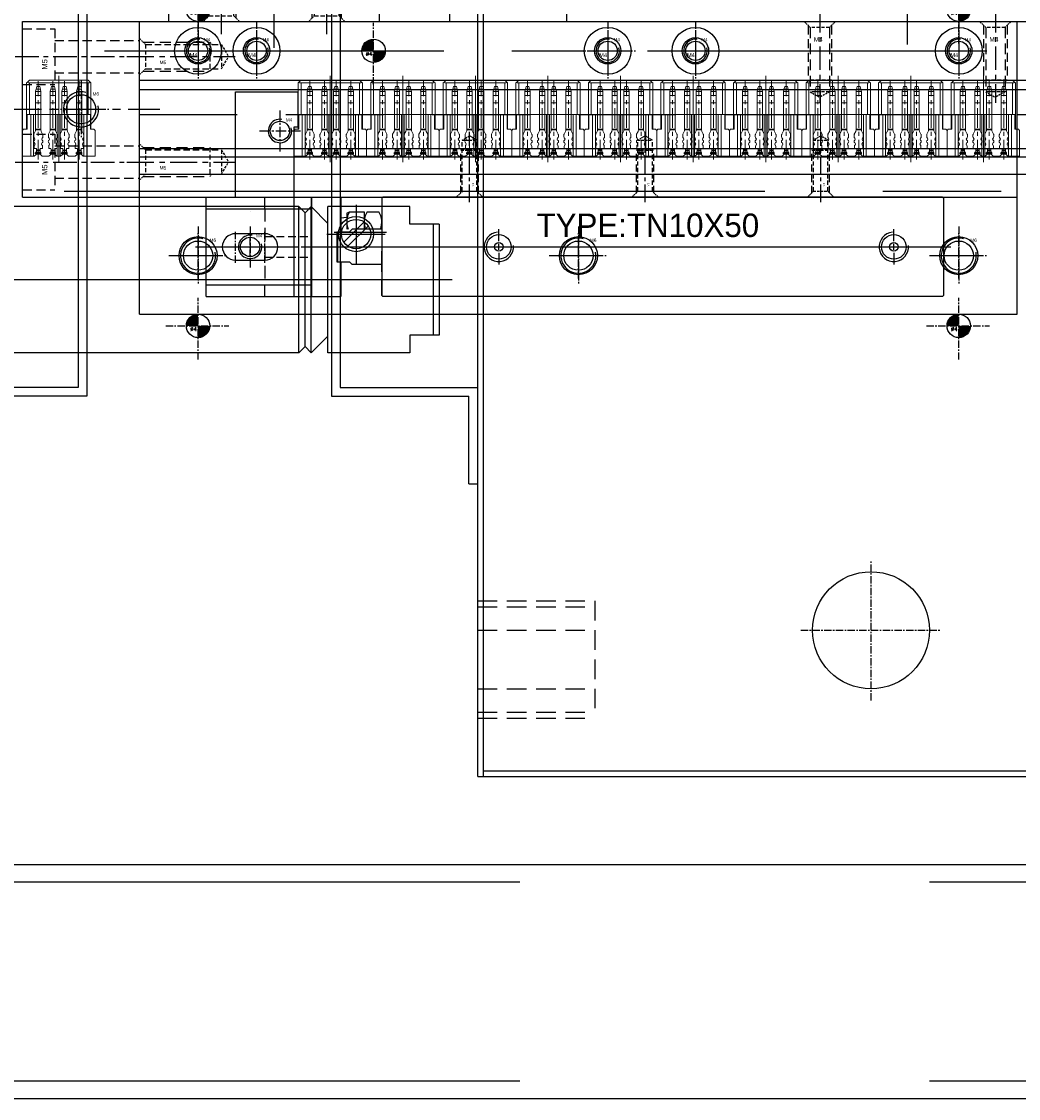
# Model space of a CAD drawing. Header units: millimetres. Extents: x -1657 to 8845, y -11980 to 3013.
# Tile 146 of 256: x 596 to 767, y 427 to 611. Entities that reach past the tile are written whole.
import ezdxf

# ---------------------------------------------------------------- set-up
doc = ezdxf.new("R2010")
doc.units = ezdxf.units.MM
doc.linetypes.add('CENTER', pattern=[2, 1.25, -0.25, 0.25, -0.25])
doc.linetypes.add('DASHED', pattern=[0.75, 0.5, -0.25])
for name, color, linetype in [('01', 6, 'Continuous'), ('勾料气缸', 252, 'Continuous'), ('图层100', 243, 'Continuous'), ('图层101', 154, 'Continuous'), ('图层102', 123, 'Continuous'), ('图层103', 50, 'Continuous'), ('图层104', 221, 'Continuous'), ('图层105', 195, 'Continuous'), ('图层106', 160, 'Continuous'), ('图层138', 141, 'Continuous'), ('图层167', 7, 'Continuous'), ('图层172', 21, 'Continuous'), ('图层175', 94, 'Continuous'), ('拔料气缸', 252, 'Continuous'), ('方管2', 2, 'Continuous'), ('旋转气缸', 252, 'Continuous')]:
    doc.layers.add(name, color=color, linetype=linetype)
doc.styles.add('AE', font='SIMPLEX', dxfattribs={"oblique": 30, "height": 3, "bigfont": 'AE'})
doc.styles.add('AEH', font='SIMPLEX', dxfattribs={"bigfont": 'AE'})
doc.styles.add('SIMPLEX', font='SIMPLEX')

# ---------------------------------------------------------------- blocks, each defined once
blk = doc.blocks.new('19A16')
at = {"layer": '拔料气缸'}
for p, q in [((77.95, 18.99), (77.35, 18.39)), ((102.55, 18.99), (77.95, 18.99)), ((103.35, 18.19), (102.55, 18.99)), ((77.35, 18.39), (77.35, -18.41)), ((103.35, -18.21), (103.35, 18.19)), ((103.35, 12.97), (103.65, 12.97)), ((106.51, 12.47), (103.65, 9.61)), ((107.57, 11.41), (106.51, 12.47)), ((108.63, 12.47), (107.57, 11.41)), ((211.36, 12.47), (108.63, 12.47)), ((211.36, 12.47), (212.43, 11.41)), ((212.43, 11.41), (213.49, 12.47)), ((213.49, 12.47), (216.35, 9.61)), ((230.35, 12.49), (216.35, 12.49)), ((216.35, -12.51), (216.35, 12.49)), ((230.35, 9.49), (230.35, 12.49)), ((75.35, 10.49), (75.35, -10.51)), ((75.85, 10.99), (77.35, 10.99)), ((100.23, 9.87), (96.76, 6.4)), ((222.53, 9.87), (219.06, 6.4)), ((235.35, 9.49), (230.35, 9.49)), ((235.35, 9.49), (235.35, -9.51)), ((100.93, 9.16), (97.47, 5.7)), ((223.23, 9.16), (219.77, 5.7)), ((5.1, 4), (4.35, 3.25)), ((5.1, 4), (12.05, 4)), ((18.35, 4), (19.35, 4)), ((19.35, 4), (75.35, 4)), ((4.35, 3.25), (4.35, -3.25)), ((0, 0), (237.56, 0)), ((4.35, -3.25), (5.1, -4)), ((5.1, -4), (12.05, -4)), ((18.35, -4), (19.35, -4)), ((19.35, -4), (75.35, -4)), ((75.85, -11.01), (77.35, -11.01)), ((106.51, -12.51), (103.65, -9.65)), ((213.49, -12.51), (216.35, -9.65)), ((235.35, -9.51), (230.35, -9.51)), ((230.35, -9.51), (230.35, -12.51)), ((107.57, -11.45), (106.51, -12.51)), ((108.63, -12.51), (107.57, -11.45)), ((211.36, -12.51), (108.63, -12.51)), ((211.36, -12.51), (212.43, -11.45)), ((212.43, -11.45), (213.49, -12.51)), ((216.65, -12.51), (216.35, -12.51)), ((230.35, -12.51), (216.35, -12.51)), ((103.35, -13.01), (103.65, -13.01)), ((102.55, -19.01), (103.35, -18.21)), ((77.35, -18.41), (77.95, -19.01)), ((77.95, -19.01), (102.55, -19.01))]:
    blk.add_line(p, q, dxfattribs=at)
at = {"layer": '拔料气缸', "color": 3}
for p, q in [((77.95, 18.99), (77.95, -19.01)), ((102.55, -19.01), (102.55, 18.99)), ((103.65, -13.01), (103.65, 12.97)), ((106.51, -12.51), (106.51, 12.47)), ((107.57, -11.45), (107.57, 11.41)), ((108.63, -12.51), (108.63, 12.47)), ((211.36, -12.51), (211.36, 12.47)), ((212.43, -11.45), (212.43, 11.41)), ((213.49, -12.51), (213.49, 12.47)), ((234.35, 9.49), (234.35, -9.51)), ((13.05, 7.42), (17.35, 7.42)), ((12.05, 5.7), (12.05, -5.75)), ((18.35, 5.7), (18.35, -5.75)), ((109.02, 5.96), (136.02, 5.96)), ((5.1, 4), (5.1, -4)), ((13.05, 3.97), (17.35, 3.97)), ((19.35, 4), (18.35, 3)), ((19.35, 4), (19.35, 1.94)), ((107.52, 4.46), (107.52, -4.54)), ((137.52, 4.46), (137.52, -4.54)), ((4.35, 3.25), (12.05, 3.25)), ((18.35, 3.25), (18.6, 3.25)), ((18.35, 3), (18.35, -3)), ((18.85, 3.5), (18.85, 1.94)), ((107.52, 1.05), (137.52, 1.05)), ((107.52, 0.3), (137.52, 0.3)), ((107.52, -0.45), (137.52, -0.45)), ((4.35, -3.25), (12.05, -3.25)), ((19.35, -4), (18.35, -3)), ((18.35, -3.25), (18.6, -3.25)), ((18.85, -1.94), (18.85, -3.5)), ((19.35, -1.94), (19.35, -4)), ((13.05, -4.03), (17.35, -4.03)), ((109.02, -6.04), (136.02, -6.04)), ((13.05, -7.48), (17.35, -7.48))]:
    blk.add_line(p, q, dxfattribs=at)
at = {"layer": '拔料气缸', "ltscale": 3}
for p, q in [((86.35, 18.49), (86.35, -18.51)), ((98.85, 12.78), (98.85, 2.78)), ((221.15, 12.78), (221.15, 2.78)), ((93.85, 10.99), (78.85, 10.99)), ((103.85, 7.78), (93.85, 7.78)), ((216.15, 7.78), (226.15, 7.78)), ((95.35, 5.23), (95.35, -9.27)), ((102.6, -2.02), (88.1, -2.02)), ((93.85, -11.01), (78.85, -11.01))]:
    blk.add_line(p, q, dxfattribs=at)
at = {"layer": '拔料气缸', "color": 2}
for p, q in [((18.85, 1.94), (23.85, 1.94)), ((23.85, 1.94), (18.85, -1.94)), ((18.85, 1.94), (23.85, -1.94)), ((23.85, 1.94), (23.85, -1.94)), ((18.85, -1.94), (23.85, -1.94))]:
    blk.add_line(p, q, dxfattribs=at)
at = {"layer": '拔料气缸', "ltscale": 10}
for centre, radius in [((86.35, 10.99), 5.5), ((86.35, 10.99), 3.3), ((86.35, -11.01), 5.5), ((86.35, -11.01), 3.3)]:
    blk.add_circle(centre, radius, dxfattribs=at)
at = {"layer": '拔料气缸'}
for centre, radius in [((98.85, 7.78), 3), ((98.85, 7.78), 2.5), ((221.15, 7.78), 3), ((221.15, 7.78), 2.5), ((95.35, -2.02), 4.25), ((95.35, -2.01), 1.5)]:
    blk.add_circle(centre, radius, dxfattribs=at)
for centre, start, end in [((75.85, 10.49), 90, 180), ((75.85, -10.51), 180, 270)]:
    blk.add_arc(centre, 0.5, start, end, dxfattribs=at)
at = {"layer": '拔料气缸', "color": 3}
for centre, radius, start, end in [((14.03, 5.7), 1.99, 119.7659, 240.2341), ((16.36, 5.7), 1.99, 299.7659, 60.2341), ((109.02, 4.46), 1.5, 90, 180), ((136.02, 4.46), 1.5, 0, 90), ((20.55, -0.03), 8.5, 151.9275, 208.0725), ((9.85, -0.03), 8.5, 331.9275, 28.0725), ((95.35, -2.02), 5.05, 257.1134, 195.4605), ((14.03, -5.75), 1.99, 119.7659, 240.2341), ((16.36, -5.75), 1.99, 299.7659, 60.2341), ((109.02, -4.54), 1.5, 180, 270), ((136.02, -4.54), 1.5, 270, 0)]:
    blk.add_arc(centre, radius, start, end, dxfattribs=at)
at = {"layer": '拔料气缸', "color": 2}
for centre, radius, start, end in [((22.39, 0), 4.04, 151.3595, 208.6405), ((23.41, 0), 1.99, 282.8012, 77.1988)]:
    blk.add_arc(centre, radius, start, end, dxfattribs=at)
at = {"layer": '拔料气缸', "color": 7, "style": 'AE', "oblique": 30}
for s, p in [('C', (110.53, 1.69)), ('H', (114.62, 1.69)), ('E', (118.9, 1.69)), ('L', (122.52, 1.69)), ('I', (126.13, 1.69)), ('C', (127.97, 1.69))]:
    blk.add_text(s, height=3.5, dxfattribs=at).set_placement(p)
at = {"layer": '拔料气缸', "color": 3, "style": 'AEH'}
for s, height, p in [('331', 1.5, (133.17, 1.82)), ('BLOCK CYLINDER（SIDE MOUNTING TYPE）', 0.9, (108.47, -4.6)), ('DBS20', 0.9, (108.54, -2.78))]:
    blk.add_text(s, height=height, dxfattribs=at).set_placement(p)
at = {"layer": '拔料气缸', "ltscale": 2.526783, "insert": (109.99, -7.53), "char_height": 3, "width": 720.9253, "attachment_point": 1}
blk.add_mtext('DBS20-75-ST', dxfattribs=at)
blk = doc.blocks.new('5F')
at = {"color": 4, "linetype": 'DASHED', "ltscale": 0.471405}
for p, q in [((1, 2.1), (0, 3.1)), ((1, -2.1), (0, -3.1))]:
    blk.add_line(p, q, dxfattribs=at)
at = {"color": 4, "linetype": 'DASHED', "ltscale": 3.8}
for p, q in [((0.6, 2.5), (12, 2.5)), ((0.6, -2.5), (12, -2.5))]:
    blk.add_line(p, q, dxfattribs=at)
at = {"color": 4, "linetype": 'DASHED', "ltscale": 1.4}
for p, q in [((1, 2.1), (1, -2.1)), ((14, 2.1), (14, -2.1))]:
    blk.add_line(p, q, dxfattribs=at)
at = {"color": 4, "linetype": 'DASHED', "ltscale": 2.166667}
for p, q in [((1, 2.1), (14, 2.1)), ((1, -2.1), (14, -2.1))]:
    blk.add_line(p, q, dxfattribs=at)
at = {"color": 4, "linetype": 'DASHED', "ltscale": 0.188562}
for p, q in [((12, 2.5), (12.4, 2.1)), ((12, -2.5), (12.4, -2.1))]:
    blk.add_line(p, q, dxfattribs=at)
at = {"color": 4, "linetype": 'DASHED', "ltscale": 1.666667}
blk.add_line((12, 2.5), (12, -2.5), dxfattribs=at)
at = {"color": 4, "linetype": 'DASHED', "ltscale": 0.80829}
for p in [(14, 2.1), (14, -2.1)]:
    blk.add_line(p, (15.21, 0), dxfattribs=at)
at = {"color": 1, "linetype": 'CENTER', "ltscale": 3.699214}
blk.add_line((-2.16, 0), (16.34, 0), dxfattribs=at)
blk.add_text('M5', height=0.606).set_placement((3.42, -1.28))
blk = doc.blocks.new('1B1EE')
at = {"layer": '旋转气缸', "color": 1, "linetype": 'CENTER', "ltscale": 12.992}
blk.add_line((0, 0), (0, 64.96), dxfattribs=at)
at = {"layer": '旋转气缸', "ltscale": 1.375}
for p, q in [((-18, 60.48), (18, 60.48)), ((-18, 4.48), (-18, 60.48)), ((18, 4.48), (18, 60.48)), ((-43, 28.48), (-43, 36.48)), ((-43, 36.48), (-18, 36.48)), ((-43, 33.98), (-25.5, 33.98)), ((-43, 30.98), (-25.5, 30.98)), ((-43, 28.48), (-18, 28.48)), ((-18, 4.48), (18, 4.48))]:
    blk.add_line(p, q, dxfattribs=at)
at = {"layer": '旋转气缸', "color": 1, "linetype": 'CENTER', "ltscale": 14.152}
blk.add_line((-47.88, 32.48), (22.88, 32.48), dxfattribs=at)
at = {"layer": '旋转气缸', "ltscale": 1.375}
blk.add_arc((-25.5, 32.48), 1.5, 270, 90, dxfattribs=at)
for p, rotation in [((-9, 60.48), 270), ((9, 60.48), 270), ((18, 49.48), 180), ((-9, 4.48), 90), ((9, 4.48), 90), ((18, 15.48), 180)]:
    blk.add_blockref('5F', p, dxfattribs=dict(at, rotation=rotation))
for p in [(-18, 49.48), (-18, 15.48)]:
    blk.add_blockref('5F', p, dxfattribs=at)
at = {"layer": '旋转气缸', "ltscale": 1.375, "insert": (-13.83, 27.06), "char_height": 3.75, "width": 52.0507, "attachment_point": 1}
blk.add_mtext('RTP10-90%%d', dxfattribs=at)
blk = doc.blocks.new('85AF4')
at = {"color": 7, "linetype": 'Continuous', "lineweight": 15}
for p, q in [((-0.5, 0), (-0.35, 0.15)), ((-0.5, -7.9), (-0.5, 0)), ((-0.35, 0.15), (0, 0.5)), ((0, 0.5), (10, 0.5)), ((0, 0), (0, -5.4)), ((10, 0), (0, 0)), ((10.35, 0.15), (10, 0.5)), ((10, -5.4), (10, 0)), ((10.35, 0.15), (10.5, 0)), ((10.5, 0), (10.5, -7.9)), ((0.2, -5.4), (-0.4, -5.4)), ((-0.4, -7.9), (-0.4, -5.4)), ((0.2, -12.5), (0.2, -5.4)), ((0.2, -5.4), (0.7, -5.4)), ((4.75, -5.4), (0.7, -5.4)), ((0.7, -5.4), (0.7, -12.5)), ((4.75, -12.5), (4.75, -5.4)), ((4.75, -5.4), (5.25, -5.4)), ((9.3, -5.4), (5.25, -5.4)), ((5.25, -5.4), (5.25, -12.5)), ((9.3, -12.5), (9.3, -5.4)), ((9.3, -5.4), (9.8, -5.4)), ((9.8, -5.4), (10.4, -5.4)), ((9.8, -5.4), (9.8, -12.5)), ((10.4, -5.4), (10.4, -7.9)), ((-1, -7.9), (-1.2, -8.1)), ((-1.2, -12.5), (-1.2, -8.1)), ((-0.4, -7.9), (-1, -7.9)), ((11, -7.9), (10.4, -7.9)), ((11.2, -8.1), (11, -7.9)), ((11.2, -8.1), (11.2, -12.5)), ((0.2, -12.5), (-1.2, -12.5)), ((0.2, -12.5), (0.7, -12.5)), ((0.82, -12.5), (0.7, -12.5)), ((0.82, -12.5), (1.12, -12.2)), ((1.12, -11.85), (1.12, -12.2)), ((1.12, -11.85), (1.88, -11.85)), ((1.88, -11.85), (1.88, -12.2)), ((1.88, -12.2), (2.17, -12.5)), ((3.32, -12.5), (2.17, -12.5)), ((3.32, -12.5), (3.62, -12.2)), ((3.62, -11.85), (3.62, -12.2)), ((3.62, -11.85), (4.38, -11.85)), ((4.38, -11.85), (4.38, -12.2)), ((4.38, -12.2), (4.67, -12.5)), ((4.75, -12.5), (4.67, -12.5)), ((4.75, -12.5), (5.25, -12.5)), ((5.32, -12.5), (5.25, -12.5)), ((5.32, -12.5), (5.62, -12.2)), ((5.62, -11.85), (5.62, -12.2)), ((6.38, -11.85), (5.62, -11.85)), ((6.38, -11.85), (6.38, -12.2)), ((6.38, -12.2), (6.67, -12.5)), ((7.82, -12.5), (6.67, -12.5)), ((7.82, -12.5), (8.12, -12.2)), ((8.12, -11.85), (8.12, -12.2)), ((8.88, -11.85), (8.12, -11.85)), ((8.88, -11.85), (8.88, -12.2)), ((8.88, -12.2), (9.17, -12.5)), ((9.3, -12.5), (9.17, -12.5)), ((9.3, -12.5), (9.8, -12.5)), ((11.2, -12.5), (9.8, -12.5))]:
    blk.add_line(p, q, dxfattribs=at)
at = {"color": 1, "lineweight": 9, "ltscale": 0.03}
for p, q in [((5, -13.54), (5, 1.22)), ((1.5, -10.69), (1.5, -12.89)), ((4, -10.69), (4, -12.89)), ((6, -10.69), (6, -12.89)), ((8.5, -10.69), (8.5, -12.89))]:
    blk.add_line(p, q, dxfattribs=at)
at = {"color": 7, "linetype": 'Continuous', "lineweight": 15}
for centre, start, end in [((0, 0.5), 225, 270), ((10, 0.5), 270, 315)]:
    blk.add_arc(centre, 0.5, start, end, dxfattribs=at)
blk = doc.blocks.new('1BAE6')
at = {"layer": '01', "linetype": 'Continuous', "lineweight": 15}
for p, q in [((-7.27, 10.83), (-7.15, 11.28)), ((-7.15, 11.27), (-7.27, 10.81)), ((-7.15, 11.28), (-6.65, 11.28)), ((-7.15, 11.28), (-7.15, 11.27)), ((-7.15, 11.27), (-6.65, 11.27)), ((-6.65, 11.28), (-6.54, 10.83)), ((-6.65, 11.27), (-6.65, 11.28)), ((-6.54, 10.81), (-6.65, 11.27)), ((-4.77, 10.83), (-4.65, 11.28)), ((-4.65, 11.27), (-4.77, 10.81)), ((-4.65, 11.28), (-4.15, 11.28)), ((-4.65, 11.28), (-4.65, 11.27)), ((-4.65, 11.27), (-4.15, 11.27)), ((-4.15, 11.28), (-4.04, 10.83)), ((-4.15, 11.27), (-4.15, 11.28)), ((-4.04, 10.81), (-4.15, 11.27)), ((-2.77, 10.83), (-2.65, 11.28)), ((-2.65, 11.27), (-2.77, 10.81)), ((-2.65, 11.28), (-2.15, 11.28)), ((-2.65, 11.28), (-2.65, 11.27)), ((-2.65, 11.27), (-2.15, 11.27)), ((-2.15, 11.28), (-2.04, 10.83)), ((-2.15, 11.27), (-2.15, 11.28)), ((-2.04, 10.81), (-2.15, 11.27)), ((-0.27, 10.83), (-0.15, 11.28)), ((-0.15, 11.27), (-0.27, 10.81)), ((-0.15, 11.28), (0.35, 11.28)), ((-0.15, 11.28), (-0.15, 11.27)), ((-0.15, 11.27), (0.35, 11.27)), ((0.35, 11.28), (0.46, 10.83)), ((0.35, 11.27), (0.35, 11.28)), ((0.46, 10.81), (0.35, 11.27)), ((-7.35, 10.47), (-7.35, 10.48)), ((-7.35, 10.47), (-7.35, 10.43)), ((-7.35, 10.43), (-7.35, 9.74)), ((-7.35, 10.43), (-6.45, 10.43)), ((-7.35, 9.74), (-7.35, 8.49)), ((-7.35, 9.74), (-6.45, 9.74)), ((-7.27, 10.81), (-6.54, 10.81)), ((-6.45, 10.48), (-6.45, 10.47)), ((-6.45, 10.47), (-6.45, 10.43)), ((-6.45, 10.43), (-6.45, 9.74)), ((-6.45, 9.74), (-6.45, 8.49)), ((-4.85, 10.47), (-4.85, 10.48)), ((-4.85, 10.47), (-4.85, 10.43)), ((-4.85, 10.43), (-4.85, 9.74)), ((-4.85, 10.43), (-3.95, 10.43)), ((-4.85, 9.74), (-4.85, 8.49)), ((-4.85, 9.74), (-3.95, 9.74)), ((-4.77, 10.81), (-4.04, 10.81)), ((-3.95, 10.48), (-3.95, 10.47)), ((-3.95, 10.47), (-3.95, 10.43)), ((-3.95, 10.43), (-3.95, 9.74)), ((-3.95, 9.74), (-3.95, 8.49)), ((-2.85, 10.47), (-2.85, 10.48)), ((-2.85, 10.47), (-2.85, 10.43)), ((-2.85, 10.43), (-2.85, 9.74)), ((-2.85, 10.43), (-1.95, 10.43)), ((-2.85, 9.74), (-2.85, 8.49)), ((-2.85, 9.74), (-1.95, 9.74)), ((-2.77, 10.81), (-2.04, 10.81)), ((-1.95, 10.48), (-1.95, 10.47)), ((-1.95, 10.47), (-1.95, 10.43)), ((-1.95, 10.43), (-1.95, 9.74)), ((-1.95, 9.74), (-1.95, 8.49)), ((-0.35, 10.47), (-0.35, 10.48)), ((-0.35, 10.47), (-0.35, 10.43)), ((-0.35, 10.43), (-0.35, 9.74)), ((-0.35, 10.43), (0.55, 10.43)), ((-0.35, 9.74), (-0.35, 8.49)), ((-0.35, 9.74), (0.55, 9.74)), ((-0.27, 10.81), (0.46, 10.81)), ((0.55, 10.48), (0.55, 10.47)), ((0.55, 10.47), (0.55, 10.43)), ((0.55, 10.43), (0.55, 9.74)), ((0.55, 9.74), (0.55, 8.49)), ((-7.35, 8.49), (-7.35, 3.99)), ((-7.35, 8.49), (-6.45, 8.49)), ((-6.45, 8.49), (-6.45, 3.99)), ((-4.85, 8.49), (-4.85, 3.99)), ((-4.85, 8.49), (-3.95, 8.49)), ((-3.95, 8.49), (-3.95, 3.99)), ((-2.85, 8.49), (-2.85, 3.99)), ((-2.85, 8.49), (-1.95, 8.49)), ((-1.95, 8.49), (-1.95, 3.99)), ((-0.35, 8.49), (-0.35, 3.99)), ((-0.35, 8.49), (0.55, 8.49)), ((0.55, 8.49), (0.55, 3.99)), ((-7.35, 3.99), (-7.35, 3.88)), ((-7.35, 3.99), (-6.45, 3.99)), ((-7.35, 3.88), (-7.35, 3.81)), ((-7.35, 3.88), (-6.45, 3.88)), ((-6.45, 3.99), (-6.45, 3.88)), ((-6.45, 3.88), (-6.45, 3.81)), ((-4.85, 3.99), (-4.85, 3.88)), ((-4.85, 3.99), (-3.95, 3.99)), ((-4.85, 3.88), (-4.85, 3.81)), ((-4.85, 3.88), (-3.95, 3.88)), ((-3.95, 3.99), (-3.95, 3.88)), ((-3.95, 3.88), (-3.95, 3.81)), ((-2.85, 3.99), (-2.85, 3.88)), ((-2.85, 3.99), (-1.95, 3.99)), ((-2.85, 3.88), (-2.85, 3.81)), ((-2.85, 3.88), (-1.95, 3.88)), ((-1.95, 3.99), (-1.95, 3.88)), ((-1.95, 3.88), (-1.95, 3.81)), ((-0.35, 3.99), (-0.35, 3.88)), ((-0.35, 3.99), (0.55, 3.99)), ((-0.35, 3.88), (-0.35, 3.81)), ((-0.35, 3.88), (0.55, 3.88)), ((0.55, 3.99), (0.55, 3.88)), ((0.55, 3.88), (0.55, 3.81)), ((-7.69, 1.9), (-7.69, 1.87)), ((-7.67, 3.03), (-7.67, 2.67)), ((-7.41, 3.57), (-7.65, 3.13)), ((-7.56, 2.12), (-7.63, 2.04)), ((-7.61, 2.53), (-7.56, 2.47)), ((-6.39, 3.57), (-6.16, 3.13)), ((-6.19, 2.53), (-6.25, 2.47)), ((-6.25, 2.12), (-6.17, 2.04)), ((-6.13, 3.03), (-6.13, 2.67)), ((-6.11, 1.9), (-6.11, 1.87)), ((-5.19, 1.9), (-5.19, 1.87)), ((-5.17, 3.03), (-5.17, 2.67)), ((-4.91, 3.57), (-5.15, 3.13)), ((-5.06, 2.12), (-5.13, 2.04)), ((-5.11, 2.53), (-5.06, 2.47)), ((-3.89, 3.57), (-3.66, 3.13)), ((-3.69, 2.53), (-3.75, 2.47)), ((-3.75, 2.12), (-3.67, 2.04)), ((-3.63, 3.03), (-3.63, 2.67)), ((-3.61, 1.9), (-3.61, 1.87)), ((-3.19, 1.9), (-3.19, 1.87)), ((-3.17, 3.03), (-3.17, 2.67)), ((-2.91, 3.57), (-3.15, 3.13)), ((-3.06, 2.12), (-3.13, 2.04)), ((-3.11, 2.53), (-3.06, 2.47)), ((-1.89, 3.57), (-1.66, 3.13)), ((-1.69, 2.53), (-1.75, 2.47)), ((-1.75, 2.12), (-1.67, 2.04)), ((-1.63, 3.03), (-1.63, 2.67)), ((-1.61, 1.9), (-1.61, 1.87)), ((-0.69, 1.9), (-0.69, 1.87)), ((-0.67, 3.03), (-0.67, 2.67)), ((-0.41, 3.57), (-0.65, 3.13)), ((-0.56, 2.12), (-0.63, 2.04)), ((-0.61, 2.53), (-0.56, 2.47)), ((0.61, 3.57), (0.84, 3.13)), ((0.81, 2.53), (0.75, 2.47)), ((0.75, 2.12), (0.83, 2.04)), ((0.87, 3.03), (0.87, 2.67)), ((0.89, 1.9), (0.89, 1.87)), ((-7.63, 1.73), (-7.53, 1.63)), ((-7.62, 1.1), (-7.62, 0.68)), ((-7.62, 0.68), (-7.3, 0.68)), ((-7.62, 0.68), (-7.3, 0.68)), ((-7.53, 1.27), (-7.56, 1.24)), ((-7.2, -0.25), (-7.2, 0.59)), ((-6.6, -0.25), (-6.6, 0.59)), ((-6.18, 0.68), (-6.5, 0.68)), ((-6.18, 0.68), (-6.5, 0.68)), ((-6.17, 1.73), (-6.27, 1.63)), ((-6.27, 1.27), (-6.24, 1.24)), ((-6.18, 1.1), (-6.18, 0.68)), ((-5.13, 1.73), (-5.03, 1.63)), ((-5.12, 1.1), (-5.12, 0.68)), ((-5.12, 0.68), (-4.8, 0.68)), ((-5.12, 0.68), (-4.8, 0.68)), ((-5.03, 1.27), (-5.06, 1.24)), ((-4.7, -0.25), (-4.7, 0.59)), ((-4.1, 0.39), (-4.7, 0.39)), ((-4.1, -0.25), (-4.1, 0.59)), ((-3.68, 0.68), (-4, 0.68)), ((-3.68, 0.68), (-4, 0.68)), ((-3.67, 1.73), (-3.77, 1.63)), ((-3.77, 1.27), (-3.74, 1.24)), ((-3.68, 1.1), (-3.68, 0.68)), ((-3.13, 1.73), (-3.03, 1.63)), ((-3.12, 1.1), (-3.12, 0.68)), ((-3.12, 0.68), (-2.8, 0.68)), ((-3.12, 0.68), (-2.8, 0.68)), ((-3.03, 1.27), (-3.06, 1.24)), ((-2.7, -0.25), (-2.7, 0.59)), ((-2.1, 0.39), (-2.7, 0.39)), ((-2.1, -0.25), (-2.1, 0.59)), ((-1.68, 0.68), (-2, 0.68)), ((-1.68, 0.68), (-2, 0.68)), ((-1.67, 1.73), (-1.77, 1.63)), ((-1.77, 1.27), (-1.74, 1.24)), ((-1.68, 1.1), (-1.68, 0.68)), ((-0.63, 1.73), (-0.53, 1.63)), ((-0.62, 1.1), (-0.62, 0.68)), ((-0.62, 0.68), (-0.3, 0.68)), ((-0.62, 0.68), (-0.3, 0.68)), ((-0.53, 1.27), (-0.56, 1.24)), ((-0.2, -0.25), (-0.2, 0.59)), ((0.4, 0.39), (-0.2, 0.39)), ((0.4, -0.25), (0.4, 0.59)), ((0.82, 0.68), (0.5, 0.68)), ((0.82, 0.68), (0.5, 0.68)), ((0.83, 1.73), (0.73, 1.63)), ((0.73, 1.27), (0.76, 1.24)), ((0.82, 1.1), (0.82, 0.68))]:
    blk.add_line(p, q, dxfattribs=at)
at = {"layer": '01', "color": 1, "linetype": 'CENTER', "lineweight": 9, "ltscale": 2.695376}
for p, q in [((-6.9, -1.18), (-6.9, 12.21)), ((-4.4, -1.18), (-4.4, 12.21)), ((-2.4, -1.18), (-2.4, 12.21)), ((0.1, -1.18), (0.1, 12.21))]:
    blk.add_line(p, q, dxfattribs=at)
at = {"layer": '01', "ltscale": 1.375}
for p, q in [((-6.45, 0), (-7.35, 0)), ((-3.95, 0), (-4.85, 0)), ((-1.95, 0), (-2.85, 0)), ((0.55, 0), (-0.35, 0)), ((-6.45, -0.25), (-7.35, -0.25)), ((-3.95, -0.25), (-4.85, -0.25)), ((-1.95, -0.25), (-2.85, -0.25)), ((0.55, -0.25), (-0.35, -0.25))]:
    blk.add_line(p, q, dxfattribs=at)
at = {"layer": '01', "ltscale": 0.075}
for p, q in [((-7.35, -0.25), (-7.35, 0)), ((-6.45, -0.25), (-6.45, 0)), ((-4.85, -0.25), (-4.85, 0)), ((-3.95, -0.25), (-3.95, 0)), ((-2.85, -0.25), (-2.85, 0)), ((-1.95, -0.25), (-1.95, 0)), ((-0.35, -0.25), (-0.35, 0)), ((0.55, -0.25), (0.55, 0))]:
    blk.add_line(p, q, dxfattribs=at)
at = {"layer": '01'}
for p, q in [((-7.2, 0.39), (-6.6, 0.39)), ((-6.6, 0.39), (-7.2, 0.39)), ((-4.7, 0.39), (-4.1, 0.39)), ((-2.7, 0.39), (-2.1, 0.39)), ((-2.7, 0.39), (-2.1, 0.39)), ((-0.2, 0.39), (0.4, 0.39)), ((-7.2, -0.25), (-6.6, -0.25)), ((-4.7, -0.25), (-4.1, -0.25)), ((-2.7, -0.25), (-2.1, -0.25)), ((-0.2, -0.25), (0.4, -0.25))]:
    blk.add_line(p, q, dxfattribs=at)
at = {"layer": '01', "ltscale": 1.625}
for p, q in [((-7, 0), (-7, -0.25)), ((-6.8, 0), (-6.8, -0.25)), ((-4.5, 0), (-4.5, -0.25)), ((-4.3, 0), (-4.3, -0.25)), ((-2.5, 0), (-2.5, -0.25)), ((-2.3, 0), (-2.3, -0.25)), ((0, 0), (0, -0.25)), ((0.2, 0), (0.2, -0.25))]:
    blk.add_line(p, q, dxfattribs=at)
at = {"layer": '01', "linetype": 'Continuous', "lineweight": 15}
for centre, radius, start, end in [((-7.85, 3.81), 0.5, 331.9275, 0), ((-5.95, 3.81), 0.5, 180, 208.0725), ((-5.35, 3.81), 0.5, 331.9275, 0), ((-3.45, 3.81), 0.5, 180, 208.0725), ((-3.35, 3.81), 0.5, 331.9275, 0), ((-1.45, 3.81), 0.5, 180, 208.0725), ((-1.45, 3.81), 0.5, 180, 208.0725), ((-0.85, 3.81), 0.5, 331.9275, 0), ((1.05, 3.81), 0.5, 180, 208.0725), ((-7.49, 1.9), 0.2, 135, 180), ((-7.49, 1.87), 0.2, 180, 225), ((-7.47, 3.03), 0.2, 151.9275, 180), ((-7.47, 2.67), 0.2, 180, 225), ((-7.74, 2.3), 0.25, 315, 45), ((-6.07, 2.3), 0.25, 135, 225), ((-6.33, 2.67), 0.2, 315, 0), ((-6.31, 1.9), 0.2, 0, 45), ((-6.31, 1.87), 0.2, 315, 0), ((-6.33, 3.03), 0.2, 0, 28.0725), ((-4.99, 1.9), 0.2, 135, 180), ((-4.99, 1.87), 0.2, 180, 225), ((-4.97, 3.03), 0.2, 151.9275, 180), ((-4.97, 2.67), 0.2, 180, 225), ((-5.24, 2.3), 0.25, 315, 45), ((-3.57, 2.3), 0.25, 135, 225), ((-3.83, 2.67), 0.2, 315, 0), ((-3.81, 1.9), 0.2, 0, 45), ((-3.81, 1.87), 0.2, 315, 0), ((-3.83, 3.03), 0.2, 0, 28.0725), ((-2.99, 1.9), 0.2, 135, 180), ((-2.99, 1.87), 0.2, 180, 225), ((-2.97, 3.03), 0.2, 151.9275, 180), ((-2.97, 2.67), 0.2, 180, 225), ((-3.24, 2.3), 0.25, 315, 45), ((-1.57, 2.3), 0.25, 135, 225), ((-1.83, 2.67), 0.2, 315, 0), ((-1.81, 1.9), 0.2, 0, 45), ((-1.81, 1.87), 0.2, 315, 0), ((-1.83, 3.03), 0.2, 0, 28.0725), ((-0.49, 1.9), 0.2, 135, 180), ((-0.49, 1.87), 0.2, 180, 225), ((-0.47, 3.03), 0.2, 151.9275, 180), ((-0.47, 2.67), 0.2, 180, 225), ((-0.74, 2.3), 0.25, 315, 45), ((0.93, 2.3), 0.25, 135, 225), ((0.67, 2.67), 0.2, 315, 0), ((0.69, 1.9), 0.2, 0, 45), ((0.69, 1.87), 0.2, 315, 0), ((0.67, 3.03), 0.2, 0, 28.0725), ((-7.42, 1.1), 0.2, 135, 180), ((-7.71, 1.45), 0.25, 315, 45), ((-7.3, 0.59), 0.1, 0, 90), ((-7.3, 0.59), 0.1, 0, 90), ((-6.5, 0.59), 0.1, 90, 180), ((-6.5, 0.59), 0.1, 90, 180), ((-6.09, 1.45), 0.25, 135, 225), ((-6.38, 1.1), 0.2, 0, 45), ((-4.92, 1.1), 0.2, 135, 180), ((-5.21, 1.45), 0.25, 315, 45), ((-4.8, 0.59), 0.1, 0, 90), ((-4.8, 0.59), 0.1, 0, 90), ((-4, 0.59), 0.1, 90, 180), ((-4, 0.59), 0.1, 90, 180), ((-3.59, 1.45), 0.25, 135, 225), ((-3.88, 1.1), 0.2, 0, 45), ((-2.92, 1.1), 0.2, 135, 180), ((-3.21, 1.45), 0.25, 315, 45), ((-2.8, 0.59), 0.1, 0, 90), ((-2.8, 0.59), 0.1, 0, 90), ((-2, 0.59), 0.1, 90, 180), ((-2, 0.59), 0.1, 90, 180), ((-1.59, 1.45), 0.25, 135, 225), ((-1.88, 1.1), 0.2, 0, 45), ((-0.42, 1.1), 0.2, 135, 180), ((-0.71, 1.45), 0.25, 315, 45), ((-0.3, 0.59), 0.1, 0, 90), ((-0.3, 0.59), 0.1, 0, 90), ((0.5, 0.59), 0.1, 90, 180), ((0.5, 0.59), 0.1, 90, 180), ((0.91, 1.45), 0.25, 135, 225), ((0.62, 1.1), 0.2, 0, 45)]:
    blk.add_arc(centre, radius, start, end, dxfattribs=at)
for centre, major_axis, ratio, start_param, end_param in [((-7.27, 10.78), (-0.205, -0.8), 0.012587, 4.663251, 5.103926), ((-7.27, 10.78), (-0.141, -0.55), 0.012587, 4.663251, 5.33255), ((-6.54, 10.78), (0.2, -0.8), 0.012316, 1.179406, 1.620081), ((-6.54, 10.78), (0.137, -0.55), 0.012316, 0.950782, 1.620081), ((-4.77, 10.78), (-0.205, -0.8), 0.012587, 4.663251, 5.103926), ((-4.77, 10.78), (-0.141, -0.55), 0.012587, 4.663251, 5.33255), ((-4.04, 10.78), (0.2, -0.8), 0.012316, 1.179406, 1.620081), ((-4.04, 10.78), (0.137, -0.55), 0.012316, 0.950782, 1.620081), ((-2.77, 10.78), (-0.205, -0.8), 0.012587, 4.663251, 5.103926), ((-2.77, 10.78), (-0.141, -0.55), 0.012587, 4.663251, 5.33255), ((-2.04, 10.78), (0.2, -0.8), 0.012316, 1.179406, 1.620081), ((-2.04, 10.78), (0.137, -0.55), 0.012316, 0.950782, 1.620081), ((-0.27, 10.78), (-0.205, -0.8), 0.012587, 4.663251, 5.103926), ((-0.27, 10.78), (-0.141, -0.55), 0.012587, 4.663251, 5.33255), ((0.46, 10.78), (0.2, -0.8), 0.012316, 1.179406, 1.620081), ((0.46, 10.78), (0.137, -0.55), 0.012316, 0.950782, 1.620081)]:
    blk.add_ellipse(centre, major_axis=major_axis, ratio=ratio, start_param=start_param, end_param=end_param, dxfattribs=at)
blk = doc.blocks.new('4C')
at = {"color": 1, "linetype": 'CENTER', "ltscale": 1.3982}
for p, q in [((0, 3.5), (0, -3.5)), ((-3.5, 0), (3.5, 0))]:
    blk.add_line(p, q, dxfattribs=at)
blk.add_circle((0, 0), 1.65)
at = {"color": 2, "linetype": 'Continuous'}
blk.add_arc((0, 0), 2, 80.7475, 15.0508, dxfattribs=at)
blk.add_text('M4', height=0.558).set_placement((1.01, 1.61))
blk = doc.blocks.new('4A')
at = {"color": 1, "linetype": 'CENTER'}
for p, q in [((0, 5), (0, -5)), ((-5, 0), (5, 0))]:
    blk.add_line(p, q, dxfattribs=at)
for radius in [4, 2.25]:
    blk.add_circle((0, 0), radius)
blk.add_text('M4', height=0.697).set_placement((-1.44, -1.08))
blk = doc.blocks.new('4w')
at = {"color": 1, "linetype": 'CENTER'}
for p, q in [((0, -5.77), (0, 4.77)), ((-5.52, 0), (5.27, 0))]:
    blk.add_line(p, q, dxfattribs=at)
at = {"const_width": 2}
for points in [[(0, 1, 0.414214), (-1, 0, 1)], [(0, -1, 0.414214), (1, 0, 1)]]:
    blk.add_lwpolyline(points, format="xyb", dxfattribs=at)
blk.add_circle((0, 0), 2)
at = {"style": 'SIMPLEX'}
blk.add_text('%%c4', height=0.667, dxfattribs=at).set_placement((-1.34, -0.88))
blk = doc.blocks.new('1E284')
at = {"layer": '勾料气缸'}
for p, q in [((-107.8, 0), (-102.8, 0)), ((-107.8, 0), (-107.8, -17)), ((-102.8, 0), (-102.8, -5.93)), ((-95.6, 0), (-95.8, -0.2)), ((0, 0), (-95.6, 0)), ((0, 0), (0.2, -0.2)), ((-95.8, -0.2), (-95.8, -16.8)), ((0.2, -0.2), (0.2, -16.8)), ((-102.8, -3.53), (-101.8, -3.43)), ((-102.8, -3.53), (-102.8, -5.5)), ((-101.8, -2.75), (-101.3, -2.5)), ((-101.8, -2.75), (-101.8, -5.5)), ((-101.3, -2.5), (-98.8, -2.5)), ((-98.8, -2.5), (-98.8, -5.5)), ((-98.3, -2.5), (-96.3, -2.5)), ((-101.3, -5.93), (-100.87, -5.5)), ((-95.8, -5.5), (-100.87, -5.5)), ((-75.8, -7.5), (-75.8, -5.5)), ((-8.3, -7.5), (-8.3, -5.5)), ((-103.5, -5.93), (-101.3, -5.93)), ((-103.5, -5.93), (-103.5, -11.07)), ((-103.3, -8.5), (-103.3, -5.93)), ((-103.3, -11.07), (-103.3, -8.5)), ((-75.8, -9), (-75.8, -8)), ((-8.3, -9), (-8.3, -8)), ((-95.8, -12.75), (-95.8, -9.25)), ((-75.8, -9.5), (-75.8, -11.5)), ((-8.3, -9.5), (-8.3, -11.5)), ((-103.5, -11.07), (-101.3, -11.07)), ((-102.8, -11.07), (-102.8, -17)), ((-101.3, -11.07), (-100.87, -11.5)), ((-95.8, -11.5), (-100.87, -11.5)), ((-95.8, -16.8), (-95.8, -14)), ((-107.8, -17), (-102.8, -17)), ((-95.8, -16.8), (-95.6, -17)), ((0, -17), (-95.6, -17)), ((0, -17), (0.2, -16.8))]:
    blk.add_line(p, q, dxfattribs=at)
at = {"layer": '勾料气缸', "ltscale": 4}
for p, q in [((-103.92, -6), (-94.97, -6)), ((-109.58, -8.5), (1.43, -8.5))]:
    blk.add_line(p, q, dxfattribs=at)
at = {"layer": '勾料气缸'}
for centre, radius in [((-75.8, -8.5), 2.1), ((-8.3, -8.5), 2.1), ((-75.8, -8.5), 0.75), ((-8.3, -8.5), 0.75)]:
    blk.add_circle(centre, radius, dxfattribs=at)
for centre, radius, start, end in [((-98.48, -4.25), 3.32, 148.23, 202.091), ((-95.48, -4.25), 3.32, 148.23, 202.091), ((-99.12, -4.25), 3.32, 337.909, 31.77), ((-75.8, -8.5), 2.5, 95, 5), ((-8.3, -8.5), 2.5, 95, 5)]:
    blk.add_arc(centre, radius, start, end, dxfattribs=at)
at = {"layer": '勾料气缸', "insert": (-69.36, -2.81), "char_height": 4, "width": 40.9705, "attachment_point": 1}
blk.add_mtext('TYPE:TN10X50', dxfattribs=at)
blk = doc.blocks.new('3F')
at = {"color": 4, "linetype": 'DASHED', "ltscale": 0.471405}
for p, q in [((1, 1.24), (0, 2.24)), ((1, -1.24), (0, -2.24))]:
    blk.add_line(p, q, dxfattribs=at)
at = {"color": 1, "linetype": 'CENTER', "ltscale": 2.408031}
blk.add_line((-0.87, 0), (11.17, 0), dxfattribs=at)
at = {"color": 4, "linetype": 'DASHED', "ltscale": 2.420833}
for p, q in [((0.74, 1.5), (8, 1.5)), ((0.74, -1.5), (8, -1.5))]:
    blk.add_line(p, q, dxfattribs=at)
at = {"color": 4, "linetype": 'DASHED', "ltscale": 1.458333}
for p, q in [((1, 1.24), (9.75, 1.24)), ((1, -1.24), (9.75, -1.24))]:
    blk.add_line(p, q, dxfattribs=at)
at = {"color": 4, "linetype": 'DASHED', "ltscale": 0.825}
for p, q in [((1, 1.24), (1, -1.24)), ((8.26, 1.24), (8.26, -1.24)), ((9.75, 1.24), (9.75, -1.24))]:
    blk.add_line(p, q, dxfattribs=at)
at = {"color": 4, "linetype": 'DASHED', "ltscale": 0.123744}
for p, q in [((8, 1.5), (8.26, 1.24)), ((8, -1.5), (8.26, -1.24))]:
    blk.add_line(p, q, dxfattribs=at)
at = {"color": 4, "linetype": 'DASHED'}
blk.add_line((8, 1.5), (8, -1.5), dxfattribs=at)
at = {"color": 4, "linetype": 'DASHED', "ltscale": 0.476314}
for p in [(9.75, 1.24), (9.75, -1.24)]:
    blk.add_line(p, (10.46, 0), dxfattribs=at)
at = {"linetype": 'DASHED'}
blk.add_text('M3', height=0.346, dxfattribs=at).set_placement((1.79, -0.74))
blk = doc.blocks.new('1E880')
at = {"layer": '图层106', "color": 4, "linetype": 'DASHED', "ltscale": 3.166667}
for p, q in [((-5.5, 7.5), (0, 7.5)), ((0, 7.5), (0, -2)), ((0, 5.5), (14.5, 5.5)), ((0, 0), (14.5, 0)), ((-5.5, -2), (0, -2))]:
    blk.add_line(p, q, dxfattribs=at)
at = {"layer": '图层106', "color": 1, "linetype": 'CENTER', "ltscale": 3.238837}
blk.add_line((-6.76, 2.75), (16.11, 2.75), dxfattribs=at)
at = {"layer": '图层106', "ltscale": 3}
blk.add_text('M5', height=0.93, rotation=90, dxfattribs=at).set_placement((-1.25, 0.54))
blk = doc.blocks.new('1E888')
at = {"layer": '图层106', "color": 4, "linetype": 'DASHED', "ltscale": 3.166667}
for p, q in [((-5.5, 7.5), (0, 7.5)), ((0, 7.5), (0, -2)), ((0, 5.5), (14.5, 5.5)), ((0, 0), (14.5, 0)), ((-5.5, -2), (0, -2))]:
    blk.add_line(p, q, dxfattribs=at)
at = {"layer": '图层106', "color": 1, "linetype": 'CENTER', "ltscale": 3.238837}
blk.add_line((-6.76, 2.75), (16.11, 2.75), dxfattribs=at)
at = {"layer": '图层106', "ltscale": 3}
blk.add_text('M5', height=0.93, rotation=90, dxfattribs=at).set_placement((-1.25, 0.54))
blk = doc.blocks.new('6C')
at = {"color": 1, "linetype": 'CENTER'}
for p, q in [((0, 5), (0, -5)), ((-5, 0), (5, 0))]:
    blk.add_line(p, q, dxfattribs=at)
blk.add_circle((0, 0), 2.5)
at = {"color": 2, "linetype": 'Continuous'}
blk.add_arc((0, 0), 3, 73.9359, 10.9553, dxfattribs=at)
blk.add_text('M6', height=0.586).set_placement((1.96, 2.34))
blk = doc.blocks.new('2A531')
at = {"layer": '方管2', "ltscale": 2.125}
for p, q in [((0, 3), (840, 3)), ((0, -37), (840, -37))]:
    blk.add_line(p, q, dxfattribs=at)
at = {"layer": '方管2', "color": 4, "linetype": 'DASHED', "ltscale": 280}
for p, q in [((0, 0), (840, 0)), ((0, -34), (840, -34))]:
    blk.add_line(p, q, dxfattribs=at)
blk = doc.blocks.new('4F')
at = {"color": 4, "linetype": 'DASHED', "ltscale": 0.471405}
for p, q in [((1, 1.65), (0, 2.65)), ((1, -1.65), (0, -2.65))]:
    blk.add_line(p, q, dxfattribs=at)
at = {"color": 4, "linetype": 'DASHED', "ltscale": 3.116667}
for p, q in [((0.65, 2), (10, 2)), ((0.65, -2), (10, -2))]:
    blk.add_line(p, q, dxfattribs=at)
at = {"color": 4, "linetype": 'DASHED', "ltscale": 0.164992}
for p, q in [((10, 2), (10.35, 1.65)), ((10, -2), (10.35, -1.65))]:
    blk.add_line(p, q, dxfattribs=at)
at = {"color": 4, "linetype": 'DASHED', "ltscale": 1.333333}
blk.add_line((10, 2), (10, -2), dxfattribs=at)
at = {"color": 1, "linetype": 'CENTER', "ltscale": 3.210708}
blk.add_line((-2.16, 0), (13.9, 0), dxfattribs=at)
at = {"color": 4, "linetype": 'DASHED', "ltscale": 1.1}
for p, q in [((1, 1.65), (1, -1.65)), ((12, 1.65), (12, -1.65))]:
    blk.add_line(p, q, dxfattribs=at)
at = {"color": 4, "linetype": 'DASHED', "ltscale": 3.666667}
for p, q in [((1, 1.65), (12, 1.65)), ((1, -1.65), (12, -1.65))]:
    blk.add_line(p, q, dxfattribs=at)
at = {"color": 4, "linetype": 'DASHED', "ltscale": 0.635085}
for p in [(12, 1.65), (12, -1.65)]:
    blk.add_line(p, (12.95, 0), dxfattribs=at)
blk.add_text('M4', height=0.808, rotation=90).set_placement((3.46, -1.03))
blk = doc.blocks.new('2BE04')
at = {"layer": '图层138', "lineweight": -3, "ltscale": 1.125}
for p, q in [((0, -200), (0, 0)), ((1, -200), (1, 0)), ((-25, -65), (-25, -135)), ((275, -65), (275, -135)), ((-23.5, -66.5), (-23.5, -133.5)), ((273.5, -66.5), (273.5, -133.5)), ((-23.5, -133.5), (0, -133.5)), ((273.5, -133.5), (250, -133.5)), ((-25, -135), (-1.5, -135)), ((-1.5, -150), (-1.5, -135)), ((275, -135), (251.5, -135)), ((-1.5, -150), (0, -150)), ((0, -200), (250, -200)), ((1, -199), (249, -199))]:
    blk.add_line(p, q, dxfattribs=at)
at = {"layer": '图层138', "color": 1, "linetype": 'CENTER', "lineweight": -3, "ltscale": 80.736}
blk.add_line((-51.84, -100), (301.84, -100), dxfattribs=at)
at = {"layer": '图层138', "color": 4, "linetype": 'DASHED', "lineweight": -3, "ltscale": 6.666667}
for p, q in [((0, -170), (20, -170)), ((0, -171), (20, -171)), ((20, -170), (20, -190)), ((0, -175), (20, -175)), ((0, -185), (20, -185)), ((0, -189), (20, -189)), ((0, -190), (20, -190))]:
    blk.add_line(p, q, dxfattribs=at)

msp = doc.modelspace()

# ---------------------------------------------------------------- linework, layer by layer
at = {"layer": '图层100', "ltscale": 2}
for p, q in [((657.5098, 611.4368), (657.5098, 667.4368)), ((669.5098, 611.4368), (669.5098, 667.4368)), ((689.5098, 611.4368), (689.5098, 667.4368)), ((657.5098, 611.4368), (689.5098, 611.4368))]:
    msp.add_line(p, q, dxfattribs=at)
at = {"layer": '图层101', "ltscale": 1.625}
for p, q in [((616.5098, 585.3368), (616.5098, 611.4368)), ((616.5098, 611.4368), (806.5098, 611.4368)), ((616.5098, 601.4368), (806.5098, 601.4368)), ((616.5098, 599.8368), (806.5098, 599.8368)), ((616.5098, 588.3368), (806.5098, 588.3368)), ((616.5098, 585.3368), (806.5098, 585.3368))]:
    msp.add_line(p, q, dxfattribs=at)
at = {"layer": '图层101', "color": 1, "linetype": 'CENTER', "ltscale": 46.4}
msp.add_line((610.5098, 606.4368), (812.5098, 606.4368), dxfattribs=at)
at = {"layer": '图层102', "ltscale": 1.625}
for p, q in [((616.5098, 561.4368), (616.5098, 611.4368)), ((616.5098, 611.4368), (766.5098, 611.4368)), ((766.5098, 561.4368), (766.5098, 611.4368)), ((616.5098, 585.3368), (766.5098, 585.3368)), ((616.5098, 581.4368), (766.5098, 581.4368)), ((616.5098, 561.4368), (766.5098, 561.4368))]:
    msp.add_line(p, q, dxfattribs=at)
at = {"layer": '图层102', "color": 1, "linetype": 'CENTER'}
for p, q in [((626.5098, 567.5368), (626.5098, 575.3368)), ((691.5098, 567.5368), (691.5098, 575.3368)), ((756.5098, 567.5368), (756.5098, 575.3368)), ((622.6098, 571.4368), (630.4098, 571.4368)), ((687.6098, 571.4368), (695.4098, 571.4368)), ((752.6098, 571.4368), (760.4098, 571.4368))]:
    msp.add_line(p, q, dxfattribs=at)
at = {"layer": '图层102', "ltscale": 1.625}
for centre in [(626.5098, 571.4368), (691.5098, 571.4368), (756.5098, 571.4368)]:
    msp.add_circle(centre, 3.25, dxfattribs=at)
at = {"layer": '图层103', "ltscale": 1.625}
for p, q in [((616.5098, 611.4368), (806.5098, 611.4368)), ((616.5098, 589.7368), (616.5098, 611.4368)), ((616.5098, 589.7368), (806.5098, 589.7368))]:
    msp.add_line(p, q, dxfattribs=at)
at = {"layer": '图层103', "color": 4, "linetype": 'DASHED', "ltscale": 33.333333}
msp.add_line((616.5098, 595.5368), (806.5098, 595.5368), dxfattribs=at)
at = {"layer": '图层104', "ltscale": 1.625}
for p, q in [((632.9098, 581.4368), (632.9098, 599.4368)), ((632.9098, 599.4368), (643.6098, 599.4368)), ((643.6098, 593.4368), (643.6098, 599.4368)), ((642.9098, 564.4368), (642.9098, 593.4368)), ((642.9098, 593.4368), (643.6098, 593.4368)), ((627.9098, 564.4368), (627.9098, 581.4368)), ((627.9098, 581.4368), (632.9098, 581.4368)), ((635.4098, 578.9368), (635.4098, 578.9368)), ((637.9098, 575.1868), (632.9098, 575.1868)), ((632.9098, 570.6868), (637.9098, 570.6868)), ((627.9098, 564.4368), (642.9098, 564.4368))]:
    msp.add_line(p, q, dxfattribs=at)
at = {"layer": '图层104', "color": 4, "linetype": 'DASHED', "ltscale": 3.333333}
msp.add_line((632.9098, 581.4368), (642.9098, 581.4368), dxfattribs=at)
at = {"layer": '图层104', "color": 4, "linetype": 'DASHED', "ltscale": 6.666667}
for p, q in [((627.9098, 579.4368), (642.9098, 579.4368)), ((627.9098, 566.4368), (642.9098, 566.4368))]:
    msp.add_line(p, q, dxfattribs=at)
at = {"layer": '图层104', "color": 1, "linetype": 'CENTER'}
for p, q in [((632.9098, 570.2368), (632.9098, 575.6368)), ((635.4098, 571.2368), (635.4098, 574.6368)), ((637.9098, 570.2368), (637.9098, 575.6368)), ((630.2098, 572.9368), (635.6098, 572.9368)), ((635.2098, 572.9368), (640.6098, 572.9368))]:
    msp.add_line(p, q, dxfattribs=at)
at = {"layer": '图层104', "color": 1, "linetype": 'CENTER', "ltscale": 4.64}
msp.add_line((626.3098, 572.9368), (644.5098, 572.9368), dxfattribs=at)
at = {"layer": '图层104', "ltscale": 1.625}
for centre, start, end in [((632.9098, 572.9368), 90, 270), ((637.9098, 572.9368), 270, 90)]:
    msp.add_arc(centre, 2.25, start, end, dxfattribs=at)
at = {"layer": '图层105', "ltscale": 1.625}
for p, q in [((637.9098, 579.4368), (637.9098, 581.4368)), ((637.9098, 581.4368), (645.9098, 581.4368)), ((645.9098, 564.4368), (645.9098, 581.4368)), ((627.9098, 579.4368), (645.9098, 579.4368)), ((627.9098, 566.4368), (627.9098, 579.4368)), ((627.9098, 566.4368), (645.9098, 566.4368)), ((637.9098, 564.4368), (637.9098, 566.4368)), ((637.9098, 564.4368), (645.9098, 564.4368))]:
    msp.add_line(p, q, dxfattribs=at)
at = {"layer": '图层105', "color": 4, "linetype": 'DASHED', "ltscale": 4.333333}
msp.add_line((637.9098, 579.4368), (637.9098, 566.4368), dxfattribs=at)
at = {"layer": '图层105', "color": 4, "linetype": 'DASHED', "ltscale": 2.666667}
for p, q in [((637.9098, 574.6868), (645.9098, 574.6868)), ((637.9098, 571.1868), (645.9098, 571.1868))]:
    msp.add_line(p, q, dxfattribs=at)
at = {"layer": '图层105', "color": 1, "linetype": 'CENTER', "ltscale": 5.336}
msp.add_line((626.0698, 572.9368), (647.7498, 572.9368), dxfattribs=at)
at = {"layer": '图层106', "ltscale": 0.875}
for p, q in [((596.5098, 581.4368), (596.5098, 611.4368)), ((596.5098, 611.4368), (616.5098, 611.4368)), ((616.5098, 581.4368), (616.5098, 611.4368)), ((596.5098, 581.4368), (616.5098, 581.4368))]:
    msp.add_line(p, q, dxfattribs=at)
at = {"layer": '图层106', "color": 1, "linetype": 'CENTER', "ltscale": 5.3824}
msp.add_line((593.0538, 596.4368), (619.9658, 596.4368), dxfattribs=at)
at = {"layer": '图层167', "color": 1, "linetype": 'CENTER'}
for p, q in [((741.5098, 495.4368), (741.5098, 519.4368)), ((729.5098, 507.4368), (753.5098, 507.4368))]:
    msp.add_line(p, q, dxfattribs=at)
at = {"layer": '图层167', "ltscale": 0.425}
msp.add_line((81.5098, 427.4368), (1001.5098, 427.4368), dxfattribs=at)
at = {"layer": '图层167', "ltscale": 7.5}
msp.add_circle((741.5098, 507.4368), 10, dxfattribs=at)
at = {"layer": '图层172', "color": 1, "linetype": 'CENTER', "ltscale": 10.672}
msp.add_line((747.7598, 607.7568), (747.7598, 661.1168), dxfattribs=at)
at = {"layer": '图层172', "color": 1, "linetype": 'CENTER', "ltscale": 0.487279}
for p, q in [((732.7598, 613.155), (732.7598, 610.7187)), ((762.7598, 613.155), (762.7598, 610.7187))]:
    msp.add_line(p, q, dxfattribs=at)
at = {"layer": '图层175', "color": 1, "linetype": 'CENTER', "ltscale": 12.76}
msp.add_line((747.7598, 607.5368), (747.7598, 671.3368), dxfattribs=at)

# ---------------------------------------------------------------- block references
at = {"ltscale": 0.5}
for p in [(597.7098, 600.9368), (644.1098, 600.9368), (656.5098, 600.9368), (668.9098, 600.9368), (681.3098, 600.9368), (693.7098, 600.9368), (706.1098, 600.9368), (718.5098, 600.9368), (730.9098, 600.9368), (743.3098, 600.9368), (755.7098, 600.9368)]:
    msp.add_blockref('85AF4', p, dxfattribs=at)
at = {"layer": '01', "ltscale": 1.625}
for p in [(606.1098, 589.0568), (652.5098, 589.0568), (664.9098, 589.0568), (677.3098, 589.0568), (689.7098, 589.0568), (702.1098, 589.0568), (714.5098, 589.0568), (726.9098, 589.0568), (739.3098, 589.0568), (751.7098, 589.0568), (764.1098, 589.0568)]:
    msp.add_blockref('1BAE6', p, dxfattribs=at)
at = {"layer": '勾料气缸', "ltscale": 1.625}
msp.add_blockref('1E284', (753.7098, 581.4368), dxfattribs=at)
at = {"layer": '图层101', "ltscale": 1.625}
for name, p in [('4A', (636.5098, 606.4368)), ('4w', (656.5098, 606.4368)), ('4A', (696.5098, 606.4368)), ('4A', (756.5098, 606.4368)), ('4C', (626.5098, 606.4368)), ('4C', (711.5098, 606.4368))]:
    msp.add_blockref(name, p, dxfattribs=at)
at = {"layer": '图层102', "ltscale": 1.125, "rotation": 270}
for p in [(732.7598, 611.4368), (762.7598, 611.4368)]:
    msp.add_blockref('4F', p, dxfattribs=at)
at = {"layer": '图层102', "ltscale": 1.625}
for p in [(636.5098, 606.4368), (696.5098, 606.4368), (756.5098, 606.4368)]:
    msp.add_blockref('4C', p, dxfattribs=at)
at = {"layer": '图层102', "ltscale": 0.875}
for p in [(616.5098, 605.4368), (616.5098, 587.4368)]:
    msp.add_blockref('5F', p, dxfattribs=at)
at = {"layer": '图层102', "ltscale": 0.875, "rotation": 90}
for p in [(672.9098, 581.4368), (702.9098, 581.4368), (732.9098, 581.4368)]:
    msp.add_blockref('3F', p, dxfattribs=at)
at = {"layer": '图层103', "ltscale": 1.625}
for name, p in [('4A', (626.5098, 606.4368)), ('4w', (656.5098, 606.4368)), ('4A', (711.5098, 606.4368))]:
    msp.add_blockref(name, p, dxfattribs=at)
at = {"layer": '图层103', "ltscale": 5}
msp.add_blockref('4C', (640.5098, 592.7368), dxfattribs=at)
at = {"layer": '图层105', "ltscale": 1.125}
msp.add_blockref('4C', (635.4098, 572.9368), dxfattribs=at)
at = {"layer": '图层106', "ltscale": 0.875}
for name, p in [('1E880', (602.0098, 602.6868)), ('6C', (606.5098, 596.4368)), ('1E888', (602.0098, 584.6868))]:
    msp.add_blockref(name, p, dxfattribs=at)
at = {"layer": '图层138', "ltscale": 1.125}
for p in [(332.5097, 682.4368), (674.2951, 682.4368)]:
    msp.add_blockref('2BE04', p, dxfattribs=at)
at = {"layer": '图层167', "ltscale": 3}
for p in [(626.5098, 613.4368), (756.5098, 613.4368), (626.5098, 559.4368), (756.5098, 559.4368)]:
    msp.add_blockref('4w', p, dxfattribs=at)
at = {"layer": '图层167', "ltscale": 3.75}
for p in [(626.5098, 571.4368), (691.5098, 571.4368), (756.5098, 571.4368)]:
    msp.add_blockref('6C', p, dxfattribs=at)
at = {"layer": '拔料气缸', "ltscale": 1.625}
msp.add_blockref('19A16', (432.3626, 567.3368), dxfattribs=at)
at = {"layer": '方管2', "ltscale": 2.125}
msp.add_blockref('2A531', (121.5098, 464.4368), dxfattribs=at)
at = {"layer": '旋转气缸', "ltscale": 1.375}
msp.add_blockref('1B1EE', (639.5098, 606.9568), dxfattribs=at)

doc.saveas('drawing.dxf')
